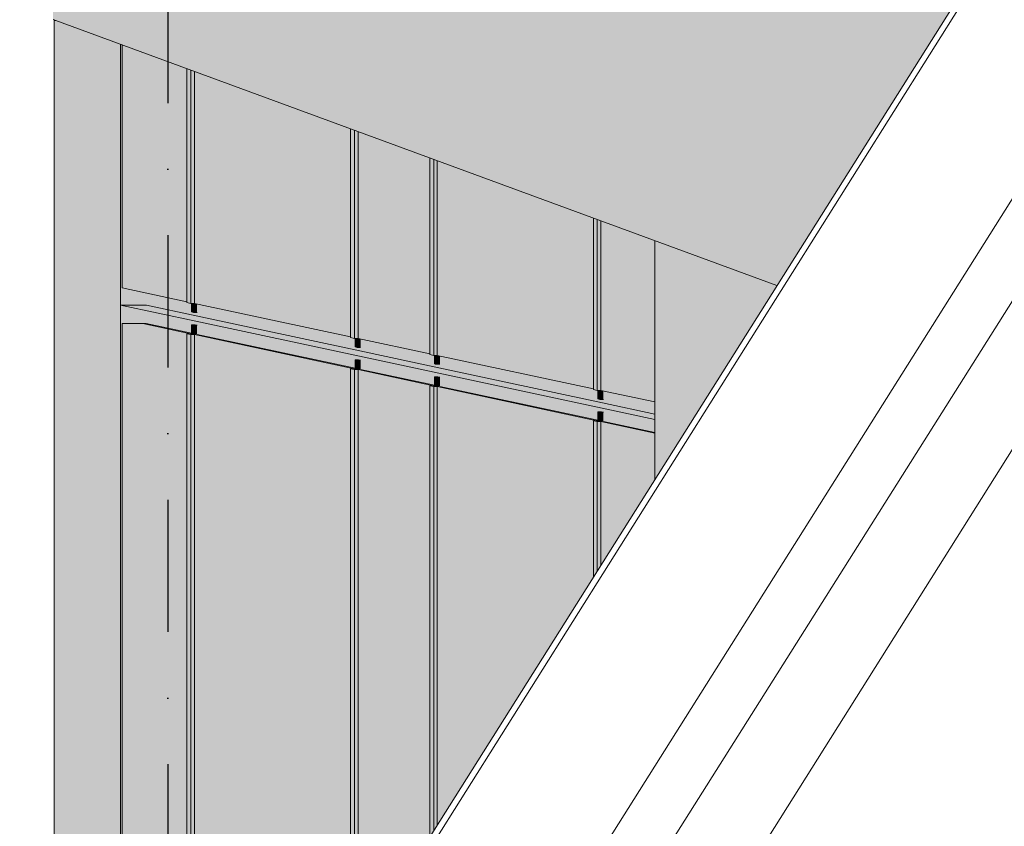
# Model space of a CAD drawing. Header units: millimetres. Extents: x -5786624 to -5751925, y -4800 to 9338.
# Tile 5 of 15: x -5779539 to -5776858, y 3049 to 5245. Entities that reach past the tile are written whole.
import ezdxf
from ezdxf.enums import TextEntityAlignment as Align

# ---------------------------------------------------------------- set-up
doc = ezdxf.new("R2010")
doc.units = ezdxf.units.MM
doc.header["$MEASUREMENT"] = 0
doc.linetypes.add('Kropki i Kreski', pattern=[720, 360, -180, 0, -180])
for name, color, linetype in [('Nowe_260-A Balustrady', 7, 'Continuous'), ('Nowe_280-A Dachy Powłoki', 7, 'Continuous'), ('Nowe_290-A Ściany kurtynowe', 7, 'Continuous'), ('Nowe_410-K Osie', 7, 'Continuous'), ('Nowe_420-K Ściany', 7, 'Continuous')]:
    doc.layers.add(name, color=color, linetype=linetype)
for name, color, linetype, lineweight in [('Nowe_260-A Balustrady_Nr_pióra__11', 7, 'Continuous', 13), ('Nowe_290-A Ściany kurtynowe_Nr_pióra__87', 7, 'Continuous', 13), ('Nowe_410-K Osie_Nr_pióra__1', 7, 'Continuous', 13), ('Nowe_420-K Ściany_Nr_pióra__87', 7, 'Continuous', 13)]:
    doc.layers.add(name, color=color, linetype=linetype, lineweight=lineweight)
for name, color, linetype, lineweight, true_color in [('Nowe_280-A Dachy Powłoki_Nr_pióra__61', 7, 'Continuous', 13, 0x6a6a6a), ('Nowe_290-A Ściany kurtynowe_Nr_pióra__61', 7, 'Continuous', 13, 0x6a6a6a), ('Nowe_410-K Osie_Nr_pióra__25', 7, 'Continuous', 25, 0x40a5ff), ('Nowe_420-K Ściany_Nr_pióra__61', 7, 'Continuous', 13, 0x6a6a6a)]:
    doc.layers.add(name, color=color, linetype=linetype, lineweight=lineweight, true_color=true_color)
doc.styles.add('STYL_AUTOMATYCZNY_1', font='arial.ttf')

# ---------------------------------------------------------------- blocks, each defined once
blk = doc.blocks.new('ElemPrzekroju_2', base_point=(-5361781.8, 0))
at = {"layer": 'Nowe_280-A Dachy Powłoki_Nr_pióra__61', "linetype": 'Continuous', "lineweight": 0, "true_color": 0x1a1a1a}
blk.add_hatch(color=250, dxfattribs=at).paths.add_polyline_path([(-5779448.3, 5245.3), (-5777477.1, 4520.8), (-5776893.6, 5447.3), (-5779448.2, 6386.3)])
at = {"layer": 'Nowe_280-A Dachy Powłoki_Nr_pióra__61', "color": 251, "linetype": 'Continuous', "lineweight": 13, "true_color": 0x6a6a6a}
for p, q in [((-5779445.6, 5244.3), (-5779448.3, 5245.3)), ((-5779440.6, 5242.5), (-5779445.6, 5244.3)), ((-5777477.1, 4520.8), (-5779440.6, 5242.5))]:
    blk.add_line(p, q, dxfattribs=at)
blk = doc.blocks.new('ElemPrzekroju_3', base_point=(-5361781.8, 0))
at = {"layer": 'Nowe_420-K Ściany_Nr_pióra__61', "linetype": 'Continuous', "lineweight": 0, "true_color": 0x1a1a1a}
for points in [[(-5779445.6, 5244.3), (-5779445.6, 5242.5), (-5779440.6, 5242.5)], [(-5779440.6, 5242.5), (-5779445.6, 5242.5), (-5779445.6, 1394.9), (-5779425.6, 1426.7), (-5779425.6, 5237)], [(-5779385.6, 5222.3), (-5779425.6, 5237), (-5779425.6, 1426.7), (-5779385.6, 1490.2)], [(-5779385.6, 1490.2), (-5779274.7, 1666.2), (-5779274.7, 2951.7), (-5779269.9, 2951.7), (-5779269.9, 2971.7), (-5779267, 2971.7), (-5779267, 2981.7), (-5779264.2, 2981.7), (-5779264.2, 4467.5), (-5779264.2, 5177.6), (-5779385.6, 5222.3)]]:
    blk.add_hatch(color=250, dxfattribs=at).paths.add_polyline_path(points)
at = {"layer": 'Nowe_420-K Ściany_Nr_pióra__87', "color": 7, "linetype": 'Continuous', "lineweight": 13}
for p, q in [((-5779445.6, 5244.3), (-5779445.6, 5242.5)), ((-5779445.6, 1394.9), (-5779445.6, 5242.5)), ((-5779445.6, 5242.5), (-5779440.6, 5242.5))]:
    blk.add_line(p, q, dxfattribs=at)
blk = doc.blocks.new('ElemPrzekroju_6', base_point=(-5361781.8, 0))
at = {"layer": 'Nowe_280-A Dachy Powłoki_Nr_pióra__61', "color": 251, "linetype": 'Continuous', "lineweight": 13, "true_color": 0x6a6a6a}
blk.add_line((-5776121.6, 5210.3), (-5777586, 2883.7), dxfattribs=at)
blk = doc.blocks.new('ElemPrzekroju_7', base_point=(-5361781.8, 0))
at = {"layer": 'Nowe_420-K Ściany_Nr_pióra__61', "linetype": 'Continuous', "lineweight": 0, "true_color": 0x1a1a1a}
blk.add_hatch(color=250, dxfattribs=at).paths.add_polyline_path([(-5777809.3, 3993.2), (-5777477.1, 4520.8), (-5777809.3, 4642.9)])
at = {"layer": 'Nowe_420-K Ściany_Nr_pióra__87', "color": 7, "linetype": 'Continuous', "lineweight": 13}
blk.add_line((-5777809.3, 4642.9), (-5777809.3, 3993.2), dxfattribs=at)
blk = doc.blocks.new('ElemPrzekroju_16', base_point=(-5361781.8, 0))
at = {"layer": 'Nowe_260-A Balustrady_Nr_pióra__11', "color": 7, "linetype": 'Continuous', "lineweight": 13}
blk.add_line((-5776249.5, 5688.5), (-5779536.1, 473.5), dxfattribs=at)
blk = doc.blocks.new('ElemPrzekroju_28', base_point=(-5361781.8, 0))
at = {"layer": 'Nowe_260-A Balustrady_Nr_pióra__11', "color": 7, "linetype": 'Continuous', "lineweight": 13}
for p, q in [((-5776310.4, 6373.3), (-5779539.2, 1246.4)), ((-5776290.7, 6373.3), (-5779519.4, 1246.4))]:
    blk.add_line(p, q, dxfattribs=at)
blk = doc.blocks.new('ElemPrzekroju_40', base_point=(-5361781.8, 0))
at = {"layer": 'Nowe_290-A Ściany kurtynowe_Nr_pióra__61', "linetype": 'Continuous', "lineweight": 0, "true_color": 0x1a1a1a}
blk.add_hatch(color=250, dxfattribs=at).paths.add_polyline_path([(-5779264.2, 4467.5), (-5779264.2, 2981.7), (-5779260.3, 2981.7), (-5779260.3, 4417.5), (-5779250.7, 4417.5)])
at = {"layer": 'Nowe_290-A Ściany kurtynowe_Nr_pióra__87', "color": 7, "linetype": 'Continuous', "lineweight": 13}
blk.add_line((-5779264.2, 4467.5), (-5779264.2, 2981.7), dxfattribs=at)
blk = doc.blocks.new('ElemPrzekroju_42', base_point=(-5361781.8, 0))
at = {"layer": 'Nowe_280-A Dachy Powłoki_Nr_pióra__61', "linetype": 'Continuous', "lineweight": 0, "true_color": 0x1a1a1a}
blk.add_hatch(color=250, dxfattribs=at).paths.add_polyline_path([(-5777586.3, 2883.7), (-5777586, 2883.7), (-5776121.6, 5210.3), (-5776493.1, 4620.2), (-5776494.2, 4618.5), (-5777411.3, 3161.8)])
at = {"layer": 'Nowe_280-A Dachy Powłoki_Nr_pióra__61', "color": 251, "linetype": 'Continuous', "lineweight": 13, "true_color": 0x6a6a6a}
blk.add_line((-5779410, 400.7), (-5776121.6, 5611.8), dxfattribs=at)
blk = doc.blocks.new('ElemPrzekroju_44', base_point=(-5361781.8, 0))
at = {"layer": 'Nowe_290-A Ściany kurtynowe_Nr_pióra__61', "linetype": 'Continuous', "lineweight": 0, "true_color": 0x1a1a1a}
for points in [[(-5779061.6, 4414.1), (-5779071.3, 4414.1), (-5779068.6, 4413.5), (-5779058.9, 4413.5)], [(-5779071.3, 4389), (-5779068.6, 4388.5), (-5779068.6, 4413.5), (-5779071.3, 4414.1)], [(-5779065.9, 4387.9), (-5778625.9, 4293.7), (-5778625.9, 4295.8), (-5779056.2, 4387.9)], [(-5778628.6, 4294.3), (-5779063.2, 4387.3), (-5779063.2, 2002.2), (-5778638.2, 2676.9), (-5778638.2, 4294.3)], [(-5778623.2, 4318.2), (-5778620.5, 4317.6), (-5778610.9, 4317.6), (-5778613.6, 4318.2)], [(-5778620.5, 4317.6), (-5778623.2, 4318.2), (-5778623.2, 4293.1), (-5778620.5, 4292.6)], [(-5778620.5, 4292.6), (-5778610.9, 4292.6), (-5778610.9, 4317.6), (-5778620.5, 4317.6)]]:
    blk.add_hatch(color=250, dxfattribs=at).paths.add_polyline_path(points)
at = {"layer": 'Nowe_290-A Ściany kurtynowe_Nr_pióra__87', "color": 7, "linetype": 'Continuous', "lineweight": 13}
for p, q in [((-5779071.3, 4414.1), (-5779071.3, 4389)), ((-5779068.6, 4413.5), (-5779071.3, 4414.1)), ((-5779061.6, 4414.1), (-5779071.3, 4414.1)), ((-5778628.6, 4294.3), (-5779063.2, 4387.3)), ((-5778620.5, 4317.6), (-5778623.2, 4318.2)), ((-5778620.5, 4292.6), (-5778620.5, 4317.6)), ((-5778610.9, 4317.6), (-5778620.5, 4317.6))]:
    blk.add_line(p, q, dxfattribs=at)
blk = doc.blocks.new('ElemPrzekroju_45', base_point=(-5361781.8, 0))
at = {"layer": 'Nowe_290-A Ściany kurtynowe_Nr_pióra__61', "linetype": 'Continuous', "lineweight": 0, "true_color": 0x1a1a1a}
for points in [[(-5778410, 4272.5), (-5778407.3, 4272), (-5778397.7, 4272), (-5778400.4, 4272.5)], [(-5778407.3, 4272), (-5778410, 4272.5), (-5778410, 4247.5), (-5778407.3, 4246.9)], [(-5778395, 4246.3), (-5778404.6, 4246.3), (-5777964.6, 4152.2), (-5777964.6, 4154.2)], [(-5778401.9, 3052.2), (-5777977, 3727), (-5777977, 4152.7), (-5777967.3, 4152.7), (-5778401.9, 4245.8)], [(-5777961.9, 4176.6), (-5777959.2, 4176.1), (-5777949.6, 4176.1), (-5777952.3, 4176.6)], [(-5777961.9, 4151.6), (-5777959.2, 4151), (-5777959.2, 4176.1), (-5777961.9, 4176.6)], [(-5777959.2, 4176.1), (-5777959.2, 4151), (-5777949.6, 4151), (-5777949.6, 4176.1)]]:
    blk.add_hatch(color=250, dxfattribs=at).paths.add_polyline_path(points)
at = {"layer": 'Nowe_290-A Ściany kurtynowe_Nr_pióra__87', "color": 7, "linetype": 'Continuous', "lineweight": 13}
for p, q in [((-5778410, 4272.5), (-5778410, 4247.5)), ((-5778407.3, 4272), (-5778410, 4272.5)), ((-5778400.4, 4272.5), (-5778410, 4272.5)), ((-5777967.3, 4152.7), (-5778401.9, 4245.8)), ((-5777959.2, 4176.1), (-5777961.9, 4176.6)), ((-5777959.2, 4151), (-5777959.2, 4176.1)), ((-5777949.6, 4176.1), (-5777959.2, 4176.1))]:
    blk.add_line(p, q, dxfattribs=at)
blk = doc.blocks.new('ElemPrzekroju_48', base_point=(-5361781.8, 0))
at = {"layer": 'Nowe_290-A Ściany kurtynowe_Nr_pióra__61', "linetype": 'Continuous', "lineweight": 0, "true_color": 0x1a1a1a}
for points in [[(-5777955, 4177.2), (-5777964.6, 4177.2), (-5777961.9, 4176.6), (-5777952.3, 4176.6)], [(-5777964.6, 4152.2), (-5777961.9, 4151.6), (-5777961.9, 4176.6), (-5777964.6, 4177.2)], [(-5777959.2, 4151), (-5777809.3, 4118.9), (-5777809.3, 4121), (-5777949.6, 4151)], [(-5777809.3, 4118.9), (-5777956.5, 4150.4), (-5777956.5, 3759.4), (-5777809.3, 3993.2)]]:
    blk.add_hatch(color=250, dxfattribs=at).paths.add_polyline_path(points)
at = {"layer": 'Nowe_290-A Ściany kurtynowe_Nr_pióra__87', "color": 7, "linetype": 'Continuous', "lineweight": 13}
for p, q in [((-5777964.6, 4177.2), (-5777964.6, 4152.2)), ((-5777961.9, 4176.6), (-5777964.6, 4177.2)), ((-5777955, 4177.2), (-5777964.6, 4177.2)), ((-5777809.3, 4118.9), (-5777956.5, 4150.4))]:
    blk.add_line(p, q, dxfattribs=at)
blk = doc.blocks.new('ElemPrzekroju_49', base_point=(-5361781.8, 0))
at = {"layer": 'Nowe_290-A Ściany kurtynowe_Nr_pióra__61', "linetype": 'Continuous', "lineweight": 0, "true_color": 0x1a1a1a}
for points in [[(-5779260.3, 4417.5), (-5779260.3, 2981.7), (-5779083.6, 2981.7), (-5779083.6, 4389.6), (-5779074, 4389.6), (-5779204.2, 4417.5)], [(-5779194.5, 4417.5), (-5779204.2, 4417.5), (-5779071.3, 4389), (-5779071.3, 4391.1)], [(-5779058.9, 4413.5), (-5779068.6, 4413.5), (-5779065.9, 4412.9), (-5779056.2, 4412.9)], [(-5779068.6, 4413.5), (-5779068.6, 4388.5), (-5779065.9, 4387.9), (-5779065.9, 4412.9)], [(-5779065.9, 4412.9), (-5779065.9, 4387.9), (-5779056.2, 4387.9), (-5779056.2, 4412.9)]]:
    blk.add_hatch(color=250, dxfattribs=at).paths.add_polyline_path(points)
at = {"layer": 'Nowe_290-A Ściany kurtynowe_Nr_pióra__87', "color": 7, "linetype": 'Continuous', "lineweight": 13}
for p, q in [((-5779204.2, 4417.5), (-5779260.3, 4417.5)), ((-5779260.3, 4417.5), (-5779260.3, 2981.7)), ((-5779074, 4389.6), (-5779204.2, 4417.5)), ((-5779194.5, 4417.5), (-5779204.2, 4417.5)), ((-5779065.9, 4412.9), (-5779068.6, 4413.5)), ((-5779065.9, 4387.9), (-5779065.9, 4412.9)), ((-5779056.2, 4412.9), (-5779065.9, 4412.9)), ((-5779260.3, 2981.7), (-5779260.3, 2971.7))]:
    blk.add_line(p, q, dxfattribs=at)
blk = doc.blocks.new('ElemPrzekroju_50', base_point=(-5361781.8, 0))
at = {"layer": 'Nowe_290-A Ściany kurtynowe_Nr_pióra__61', "linetype": 'Continuous', "lineweight": 0, "true_color": 0x1a1a1a}
for points in [[(-5778625.9, 4318.8), (-5778623.2, 4318.2), (-5778613.6, 4318.2), (-5778616.3, 4318.8)], [(-5778625.9, 4293.7), (-5778623.2, 4293.1), (-5778623.2, 4318.2), (-5778625.9, 4318.8)], [(-5778610.9, 4292.6), (-5778620.5, 4292.6), (-5778410, 4247.5), (-5778410, 4249.6)], [(-5778617.8, 4292), (-5778617.8, 2981.7), (-5778446.3, 2981.7), (-5778422.3, 3019.8), (-5778422.3, 4248.1), (-5778412.7, 4248.1)], [(-5778407.3, 4272), (-5778404.6, 4271.4), (-5778395, 4271.4), (-5778397.7, 4272)], [(-5778407.3, 4272), (-5778407.3, 4246.9), (-5778404.6, 4246.3), (-5778404.6, 4271.4)], [(-5778404.6, 4271.4), (-5778404.6, 4246.3), (-5778395, 4246.3), (-5778395, 4271.4)]]:
    blk.add_hatch(color=250, dxfattribs=at).paths.add_polyline_path(points)
at = {"layer": 'Nowe_290-A Ściany kurtynowe_Nr_pióra__87', "color": 7, "linetype": 'Continuous', "lineweight": 13}
for p, q in [((-5778625.9, 4318.8), (-5778625.9, 4293.7)), ((-5778623.2, 4318.2), (-5778625.9, 4318.8)), ((-5778616.3, 4318.8), (-5778625.9, 4318.8)), ((-5778412.7, 4248.1), (-5778617.8, 4292)), ((-5778404.6, 4271.4), (-5778407.3, 4272)), ((-5778404.6, 4246.3), (-5778404.6, 4271.4)), ((-5778395, 4271.4), (-5778404.6, 4271.4))]:
    blk.add_line(p, q, dxfattribs=at)
blk = doc.blocks.new('ElemPrzekroju_51', base_point=(-5361781.8, 0))
at = {"layer": 'Nowe_290-A Ściany kurtynowe_Nr_pióra__61', "linetype": 'Continuous', "lineweight": 0, "true_color": 0x1a1a1a}
for points in [[(-5778401.9, 4860.7), (-5778401.9, 4330.9), (-5777977, 4240), (-5777977, 4704.5)], [(-5778410, 4330.9), (-5778410, 4307.6), (-5778407.3, 4307.1), (-5778407.3, 4330.9)], [(-5777961.9, 4211.7), (-5777959.2, 4211.1), (-5777959.2, 4235.6), (-5777961.9, 4235.6)], [(-5777959.2, 4211.1), (-5777949.6, 4211.1), (-5777949.6, 4234.1), (-5777956.5, 4235.6), (-5777959.2, 4235.6)]]:
    blk.add_hatch(color=250, dxfattribs=at).paths.add_polyline_path(points)
at = {"layer": 'Nowe_290-A Ściany kurtynowe_Nr_pióra__87', "color": 7, "linetype": 'Continuous', "lineweight": 13}
for p, q in [((-5778410, 4330.9), (-5778410, 4307.6)), ((-5778401.9, 4330.9), (-5777977, 4240)), ((-5778410, 4307.6), (-5778407.3, 4307.1)), ((-5777961.9, 4211.7), (-5777959.2, 4211.1)), ((-5777959.2, 4211.1), (-5777959.2, 4235.6)), ((-5777949.6, 4211.1), (-5777959.2, 4211.1))]:
    blk.add_line(p, q, dxfattribs=at)
blk = doc.blocks.new('ElemPrzekroju_52', base_point=(-5361781.8, 0))
at = {"layer": 'Nowe_290-A Ściany kurtynowe_Nr_pióra__61', "linetype": 'Continuous', "lineweight": 0, "true_color": 0x1a1a1a}
blk.add_hatch(color=250, dxfattribs=at).paths.add_polyline_path([(-5779264.2, 4467.5), (-5779250.7, 4417.5), (-5779194.5, 4417.5), (-5779194.1, 4467.5)])
at = {"layer": 'Nowe_290-A Ściany kurtynowe_Nr_pióra__87', "color": 7, "linetype": 'Continuous', "lineweight": 13}
blk.add_line((-5779264.2, 4467.5), (-5779194.1, 4467.5), dxfattribs=at)
blk = doc.blocks.new('ElemPrzekroju_53', base_point=(-5361781.8, 0))
at = {"layer": 'Nowe_290-A Ściany kurtynowe_Nr_pióra__61', "linetype": 'Continuous', "lineweight": 0, "true_color": 0x1a1a1a}
blk.add_hatch(color=250, dxfattribs=at).paths.add_polyline_path([(-5779194.5, 4417.5), (-5779071.3, 4391.1), (-5779071.3, 4414.1), (-5779061.6, 4414.1), (-5779058.9, 4413.5), (-5779058.5, 4438.5), (-5779194.1, 4467.5)])
at = {"layer": 'Nowe_290-A Ściany kurtynowe_Nr_pióra__87', "color": 7, "linetype": 'Continuous', "lineweight": 13}
for p, q in [((-5779058.5, 4438.5), (-5779194.1, 4467.5)), ((-5779071.3, 4391.1), (-5779194.5, 4417.5))]:
    blk.add_line(p, q, dxfattribs=at)
blk = doc.blocks.new('ElemPrzekroju_54', base_point=(-5361781.8, 0))
at = {"layer": 'Nowe_290-A Ściany kurtynowe_Nr_pióra__61', "linetype": 'Continuous', "lineweight": 0, "true_color": 0x1a1a1a}
blk.add_hatch(color=250, dxfattribs=at).paths.add_polyline_path([(-5779058.9, 4413.5), (-5779056.2, 4412.9), (-5779056.2, 4387.9), (-5778625.9, 4295.8), (-5778625.9, 4318.8), (-5778616.3, 4318.8), (-5778613.6, 4318.2), (-5778613.4, 4328.2), (-5778614, 4328.3), (-5778613.7, 4343.3), (-5779058.5, 4438.5)])
at = {"layer": 'Nowe_290-A Ściany kurtynowe_Nr_pióra__87', "color": 7, "linetype": 'Continuous', "lineweight": 13}
for p, q in [((-5778613.2, 4343.1), (-5779058.5, 4438.5)), ((-5778625.9, 4295.8), (-5779056.2, 4387.9))]:
    blk.add_line(p, q, dxfattribs=at)
blk = doc.blocks.new('ElemPrzekroju_55', base_point=(-5361781.8, 0))
at = {"layer": 'Nowe_290-A Ściany kurtynowe_Nr_pióra__61', "linetype": 'Continuous', "lineweight": 0, "true_color": 0x1a1a1a}
blk.add_hatch(color=250, dxfattribs=at).paths.add_polyline_path([(-5778613.4, 4328.2), (-5778613.6, 4318.2), (-5778610.9, 4317.6), (-5778610.9, 4292.6), (-5778410, 4249.6), (-5778410, 4272.5), (-5778400.4, 4272.5), (-5778397.7, 4272), (-5778397.5, 4282), (-5778398, 4282.1), (-5778397.8, 4297), (-5778594.3, 4339.1), (-5778594.3, 4324.1)])
at = {"layer": 'Nowe_290-A Ściany kurtynowe_Nr_pióra__87', "color": 7, "linetype": 'Continuous', "lineweight": 13}
for p, q in [((-5778397.3, 4296.9), (-5778613.2, 4343.1)), ((-5778410, 4249.6), (-5778610.9, 4292.6))]:
    blk.add_line(p, q, dxfattribs=at)
blk = doc.blocks.new('ElemPrzekroju_56', base_point=(-5361781.8, 0))
at = {"layer": 'Nowe_290-A Ściany kurtynowe_Nr_pióra__61', "linetype": 'Continuous', "lineweight": 0, "true_color": 0x1a1a1a}
blk.add_hatch(color=250, dxfattribs=at).paths.add_polyline_path([(-5778397.3, 4296.9), (-5778397.7, 4272), (-5778395, 4271.4), (-5778395, 4246.3), (-5777964.6, 4154.2), (-5777964.6, 4177.2), (-5777955, 4177.2), (-5777952.3, 4176.6), (-5777951.9, 4201.6)])
at = {"layer": 'Nowe_290-A Ściany kurtynowe_Nr_pióra__87', "color": 7, "linetype": 'Continuous', "lineweight": 13}
for p, q in [((-5777951.9, 4201.6), (-5778397.3, 4296.9)), ((-5777964.6, 4154.2), (-5778395, 4246.3))]:
    blk.add_line(p, q, dxfattribs=at)
blk = doc.blocks.new('ElemPrzekroju_57', base_point=(-5361781.8, 0))
at = {"layer": 'Nowe_290-A Ściany kurtynowe_Nr_pióra__61', "linetype": 'Continuous', "lineweight": 0, "true_color": 0x1a1a1a}
blk.add_hatch(color=250, dxfattribs=at).paths.add_polyline_path([(-5777951.9, 4201.6), (-5777952.3, 4176.6), (-5777949.6, 4176.1), (-5777949.6, 4151), (-5777809.3, 4121), (-5777809.3, 4171.1)])
at = {"layer": 'Nowe_290-A Ściany kurtynowe_Nr_pióra__87', "color": 7, "linetype": 'Continuous', "lineweight": 13}
for p, q in [((-5777809.3, 4171.1), (-5777951.9, 4201.6)), ((-5777809.3, 4121), (-5777949.6, 4151))]:
    blk.add_line(p, q, dxfattribs=at)
blk = doc.blocks.new('ElemPrzekroju_58', base_point=(-5361781.8, 0))
at = {"layer": 'Nowe_290-A Ściany kurtynowe_Nr_pióra__61', "linetype": 'Continuous', "lineweight": 0, "true_color": 0x1a1a1a}
for points in [[(-5779260.3, 5176.2), (-5779260.3, 4514.7), (-5779083.6, 4476.9), (-5779083.6, 5111.2)], [(-5779068.6, 4472.5), (-5779068.6, 4448.6), (-5779065.9, 4448), (-5779065.9, 4472.5)], [(-5779065.9, 4448), (-5779056.2, 4448), (-5779056.2, 4471), (-5779063.2, 4472.5), (-5779065.9, 4472.5)]]:
    blk.add_hatch(color=250, dxfattribs=at).paths.add_polyline_path(points)
at = {"layer": 'Nowe_290-A Ściany kurtynowe_Nr_pióra__87', "color": 7, "linetype": 'Continuous', "lineweight": 13}
for p, q in [((-5779260.3, 5176.2), (-5779260.3, 5126.9)), ((-5779260.3, 5126.9), (-5779260.3, 4514.7)), ((-5779260.3, 4514.7), (-5779083.6, 4476.9)), ((-5779065.9, 4448), (-5779065.9, 4472.5)), ((-5779068.6, 4448.6), (-5779065.9, 4448)), ((-5779056.2, 4448), (-5779065.9, 4448))]:
    blk.add_line(p, q, dxfattribs=at)
blk = doc.blocks.new('ElemPrzekroju_59', base_point=(-5361781.8, 0))
at = {"layer": 'Nowe_290-A Ściany kurtynowe_Nr_pióra__61', "linetype": 'Continuous', "lineweight": 0, "true_color": 0x1a1a1a}
for points in [[(-5777809.3, 4642.9), (-5777956.5, 4697), (-5777956.5, 4235.6), (-5777809.3, 4204.1)], [(-5777961.9, 4235.6), (-5777964.6, 4235.6), (-5777964.6, 4212.3), (-5777961.9, 4211.7)]]:
    blk.add_hatch(color=250, dxfattribs=at).paths.add_polyline_path(points)
at = {"layer": 'Nowe_290-A Ściany kurtynowe_Nr_pióra__87', "color": 7, "linetype": 'Continuous', "lineweight": 13}
for p, q in [((-5777964.6, 4235.6), (-5777964.6, 4212.3)), ((-5777964.6, 4212.3), (-5777961.9, 4211.7)), ((-5777956.5, 4235.6), (-5777809.3, 4204.1))]:
    blk.add_line(p, q, dxfattribs=at)
blk = doc.blocks.new('ElemPrzekroju_60', base_point=(-5361781.8, 0))
at = {"layer": 'Nowe_290-A Ściany kurtynowe_Nr_pióra__61', "linetype": 'Continuous', "lineweight": 0, "true_color": 0x1a1a1a}
for points in [[(-5779063.2, 5103.7), (-5779063.2, 4472.5), (-5778638.2, 4381.5), (-5778638.2, 4947.6)], [(-5779071.3, 4472.5), (-5779071.3, 4449.2), (-5779068.6, 4448.6), (-5779068.6, 4472.5)], [(-5778620.5, 4377.2), (-5778623.2, 4377.2), (-5778623.2, 4353.3), (-5778620.5, 4352.7)], [(-5778620.5, 4352.7), (-5778610.9, 4352.7), (-5778610.9, 4375.7), (-5778617.8, 4377.2), (-5778620.5, 4377.2)]]:
    blk.add_hatch(color=250, dxfattribs=at).paths.add_polyline_path(points)
at = {"layer": 'Nowe_290-A Ściany kurtynowe_Nr_pióra__87', "color": 7, "linetype": 'Continuous', "lineweight": 13}
for p, q in [((-5779071.3, 4472.5), (-5779071.3, 4449.2)), ((-5779063.2, 4472.5), (-5778638.2, 4381.5)), ((-5779071.3, 4449.2), (-5779068.6, 4448.6)), ((-5778620.5, 4352.7), (-5778620.5, 4377.2)), ((-5778623.2, 4353.3), (-5778620.5, 4352.7)), ((-5778610.9, 4352.7), (-5778620.5, 4352.7))]:
    blk.add_line(p, q, dxfattribs=at)
blk = doc.blocks.new('ElemPrzekroju_61', base_point=(-5361781.8, 0))
at = {"layer": 'Nowe_290-A Ściany kurtynowe_Nr_pióra__61', "linetype": 'Continuous', "lineweight": 0, "true_color": 0x1a1a1a}
blk.add_hatch(color=250, dxfattribs=at).paths.add_polyline_path([(-5779264.2, 5177.6), (-5779264.2, 5126.9), (-5779260.3, 5126.9), (-5779260.3, 5176.2)])
at = {"layer": 'Nowe_290-A Ściany kurtynowe_Nr_pióra__87', "color": 7, "linetype": 'Continuous', "lineweight": 13}
blk.add_line((-5779264.2, 5177.6), (-5779264.2, 5126.9), dxfattribs=at)
blk = doc.blocks.new('ElemPrzekroju_62', base_point=(-5361781.8, 0))
at = {"layer": 'Nowe_290-A Ściany kurtynowe_Nr_pióra__61', "linetype": 'Continuous', "lineweight": 0, "true_color": 0x1a1a1a}
blk.add_hatch(color=250, dxfattribs=at).paths.add_polyline_path([(-5777952.5, 4201.7), (-5777809.3, 4171.1), (-5777809.3, 4204.1), (-5777949.6, 4234.1), (-5777949.6, 4211.1), (-5777952.3, 4211.1)])
at = {"layer": 'Nowe_290-A Ściany kurtynowe_Nr_pióra__87', "color": 7, "linetype": 'Continuous', "lineweight": 13}
blk.add_line((-5777952.7, 4186.8), (-5777809.3, 4156.1), dxfattribs=at)
blk = doc.blocks.new('ElemPrzekroju_63', base_point=(-5361781.8, 0))
at = {"layer": 'Nowe_290-A Ściany kurtynowe_Nr_pióra__61', "linetype": 'Continuous', "lineweight": 0, "true_color": 0x1a1a1a}
blk.add_hatch(color=250, dxfattribs=at).paths.add_polyline_path([(-5778397.7, 4306.5), (-5778398, 4282.1), (-5778397.5, 4282), (-5778397.3, 4296.9), (-5777952.5, 4201.7), (-5777952.3, 4211.1), (-5777959.2, 4211.1), (-5777964.6, 4212.3), (-5777964.6, 4235.6), (-5777966.2, 4235.6), (-5777977, 4237.9), (-5777977, 4240), (-5778395, 4329.5), (-5778395, 4306.5)])
at = {"layer": 'Nowe_290-A Ściany kurtynowe_Nr_pióra__87', "color": 7, "linetype": 'Continuous', "lineweight": 13}
blk.add_line((-5778398, 4282.1), (-5777952.7, 4186.8), dxfattribs=at)
blk = doc.blocks.new('ElemPrzekroju_64', base_point=(-5361781.8, 0))
at = {"layer": 'Nowe_290-A Ściany kurtynowe_Nr_pióra__61', "linetype": 'Continuous', "lineweight": 0, "true_color": 0x1a1a1a}
blk.add_hatch(color=250, dxfattribs=at).paths.add_polyline_path([(-5778614, 4328.3), (-5778594.3, 4324.1), (-5778594.3, 4339.1), (-5778397.8, 4297), (-5778397.7, 4306.5), (-5778404.6, 4306.5), (-5778410, 4307.6), (-5778410, 4330.9), (-5778411.5, 4330.9), (-5778422.3, 4333.2), (-5778422.3, 4335.3), (-5778610.9, 4375.7), (-5778610.9, 4352.7), (-5778613.6, 4352.7)])
at = {"layer": 'Nowe_290-A Ściany kurtynowe_Nr_pióra__87', "color": 7, "linetype": 'Continuous', "lineweight": 13}
blk.add_line((-5778614, 4328.3), (-5778398, 4282.1), dxfattribs=at)
blk = doc.blocks.new('ElemPrzekroju_65', base_point=(-5361781.8, 0))
at = {"layer": 'Nowe_290-A Ściany kurtynowe_Nr_pióra__61', "linetype": 'Continuous', "lineweight": 0, "true_color": 0x1a1a1a}
blk.add_hatch(color=250, dxfattribs=at).paths.add_polyline_path([(-5779058.9, 4448), (-5779059.1, 4438.6), (-5778613.7, 4343.3), (-5778613.6, 4352.7), (-5778620.5, 4352.7), (-5778625.9, 4353.8), (-5778625.9, 4377.2), (-5778627.4, 4377.2), (-5778638.2, 4379.5), (-5778638.2, 4381.5), (-5779056.2, 4471), (-5779056.2, 4448)])
at = {"layer": 'Nowe_290-A Ściany kurtynowe_Nr_pióra__87', "color": 7, "linetype": 'Continuous', "lineweight": 13}
blk.add_line((-5779059.3, 4423.6), (-5778614, 4328.3), dxfattribs=at)
blk = doc.blocks.new('ElemPrzekroju_66', base_point=(-5361781.8, 0))
at = {"layer": 'Nowe_290-A Ściany kurtynowe_Nr_pióra__61', "linetype": 'Continuous', "lineweight": 0, "true_color": 0x1a1a1a}
blk.add_hatch(color=250, dxfattribs=at).paths.add_polyline_path([(-5779264.2, 4467.5), (-5779194.1, 4467.5), (-5779059.1, 4438.6), (-5779058.9, 4448), (-5779065.9, 4448), (-5779071.3, 4449.2), (-5779071.3, 4472.5), (-5779072.8, 4472.5), (-5779083.6, 4474.8), (-5779083.6, 4476.9), (-5779251.2, 4512.7)])
at = {"layer": 'Nowe_290-A Ściany kurtynowe_Nr_pióra__87', "color": 7, "linetype": 'Continuous', "lineweight": 13}
blk.add_line((-5779264.2, 4467.5), (-5779059.3, 4423.6), dxfattribs=at)
blk = doc.blocks.new('ElemPrzekroju_67', base_point=(-5361781.8, 0))
at = {"layer": 'Nowe_290-A Ściany kurtynowe_Nr_pióra__61', "linetype": 'Continuous', "lineweight": 0, "true_color": 0x1a1a1a}
blk.add_hatch(color=250, dxfattribs=at).paths.add_polyline_path([(-5779264.2, 5126.9), (-5779264.2, 4467.5), (-5779251.2, 4512.7), (-5779260.3, 4514.7), (-5779260.3, 5126.9)])
at = {"layer": 'Nowe_290-A Ściany kurtynowe_Nr_pióra__87', "color": 7, "linetype": 'Continuous', "lineweight": 13}
blk.add_line((-5779264.2, 5126.9), (-5779264.2, 4467.5), dxfattribs=at)
blk = doc.blocks.new('ElemPrzekroju_68', base_point=(-5361781.8, 0))
at = {"layer": 'Nowe_290-A Ściany kurtynowe_Nr_pióra__61', "linetype": 'Continuous', "lineweight": 0, "true_color": 0x1a1a1a}
for points in [[(-5778617.8, 4940), (-5778617.8, 4377.2), (-5778422.3, 4335.3), (-5778422.3, 4868.2)], [(-5778623.2, 4377.2), (-5778625.9, 4377.2), (-5778625.9, 4353.8), (-5778623.2, 4353.3)], [(-5778407.3, 4330.9), (-5778407.3, 4307.1), (-5778404.6, 4306.5), (-5778404.6, 4330.9)], [(-5778404.6, 4306.5), (-5778395, 4306.5), (-5778395, 4329.5), (-5778401.9, 4330.9), (-5778404.6, 4330.9)]]:
    blk.add_hatch(color=250, dxfattribs=at).paths.add_polyline_path(points)
at = {"layer": 'Nowe_290-A Ściany kurtynowe_Nr_pióra__87', "color": 7, "linetype": 'Continuous', "lineweight": 13}
for p, q in [((-5778625.9, 4377.2), (-5778625.9, 4353.8)), ((-5778617.8, 4377.2), (-5778422.3, 4335.3)), ((-5778625.9, 4353.8), (-5778623.2, 4353.3)), ((-5778404.6, 4306.5), (-5778404.6, 4330.9)), ((-5778407.3, 4307.1), (-5778404.6, 4306.5)), ((-5778395, 4306.5), (-5778404.6, 4306.5))]:
    blk.add_line(p, q, dxfattribs=at)
blk = doc.blocks.new('ElemPrzekroju_99', base_point=(-5361781.8, 0))
at = {"layer": 'Nowe_290-A Ściany kurtynowe_Nr_pióra__61', "linetype": 'Continuous', "lineweight": 0, "true_color": 0x1a1a1a}
for points in [[(-5779083.6, 4389.6), (-5779072.8, 4387.3), (-5779063.2, 4387.3), (-5779074, 4389.6)], [(-5779083.6, 4389.6), (-5779083.6, 2961.7), (-5779072.8, 2961.7), (-5779072.8, 4387.3)], [(-5779063.2, 2961.7), (-5779063.2, 4387.3), (-5779072.8, 4387.3), (-5779072.8, 2961.7)]]:
    blk.add_hatch(color=250, dxfattribs=at).paths.add_polyline_path(points)
at = {"layer": 'Nowe_290-A Ściany kurtynowe_Nr_pióra__87', "color": 7, "linetype": 'Continuous', "lineweight": 13}
for p, q in [((-5779083.6, 4389.6), (-5779074, 4389.6)), ((-5779072.8, 4387.3), (-5779083.6, 4389.6)), ((-5779083.6, 2971.7), (-5779083.6, 4389.6)), ((-5779074, 4389.6), (-5779068.6, 4388.5)), ((-5779063.2, 4387.3), (-5779072.8, 4387.3)), ((-5779072.8, 2961.7), (-5779072.8, 4387.3)), ((-5779063.2, 4387.3), (-5779068.6, 4388.5)), ((-5779063.2, 4387.3), (-5779063.2, 2961.7)), ((-5779083.6, 2961.7), (-5779083.6, 2971.7))]:
    blk.add_line(p, q, dxfattribs=at)
blk = doc.blocks.new('ElemPrzekroju_100', base_point=(-5361781.8, 0))
at = {"layer": 'Nowe_290-A Ściany kurtynowe_Nr_pióra__61', "linetype": 'Continuous', "lineweight": 0, "true_color": 0x1a1a1a}
for points in [[(-5778617.8, 4292), (-5778623.2, 4293.1), (-5778628.6, 4294.3), (-5778638.2, 4294.3), (-5778627.4, 4292)], [(-5778627.4, 4292), (-5778638.2, 4294.3), (-5778638.2, 2961.7), (-5778627.4, 2961.7)], [(-5778617.8, 4292), (-5778627.4, 4292), (-5778627.4, 2971.7), (-5778617.8, 2971.7)]]:
    blk.add_hatch(color=250, dxfattribs=at).paths.add_polyline_path(points)
at = {"layer": 'Nowe_290-A Ściany kurtynowe_Nr_pióra__87', "color": 7, "linetype": 'Continuous', "lineweight": 13}
for p, q in [((-5778638.2, 4294.3), (-5778628.6, 4294.3)), ((-5778627.4, 4292), (-5778638.2, 4294.3)), ((-5778638.2, 2961.7), (-5778638.2, 4294.3)), ((-5778628.6, 4294.3), (-5778623.2, 4293.1)), ((-5778617.8, 4292), (-5778627.4, 4292)), ((-5778627.4, 2971.7), (-5778627.4, 4292)), ((-5778617.8, 4292), (-5778623.2, 4293.1)), ((-5778617.8, 4292), (-5778617.8, 2971.7))]:
    blk.add_line(p, q, dxfattribs=at)
blk = doc.blocks.new('ElemPrzekroju_101', base_point=(-5361781.8, 0))
at = {"layer": 'Nowe_290-A Ściany kurtynowe_Nr_pióra__61', "linetype": 'Continuous', "lineweight": 0, "true_color": 0x1a1a1a}
for points in [[(-5778401.9, 4245.8), (-5778407.3, 4246.9), (-5778412.7, 4248.1), (-5778422.3, 4248.1), (-5778411.5, 4245.8)], [(-5778422.3, 4248.1), (-5778422.3, 3019.8), (-5778411.5, 3037), (-5778411.5, 4245.8)], [(-5778411.5, 4245.8), (-5778411.5, 3037), (-5778401.9, 3052.2), (-5778401.9, 4245.8)]]:
    blk.add_hatch(color=250, dxfattribs=at).paths.add_polyline_path(points)
at = {"layer": 'Nowe_290-A Ściany kurtynowe_Nr_pióra__87', "color": 7, "linetype": 'Continuous', "lineweight": 13}
for p, q in [((-5778422.3, 4248.1), (-5778412.7, 4248.1)), ((-5778411.5, 4245.8), (-5778422.3, 4248.1)), ((-5778422.3, 3019.8), (-5778422.3, 4248.1)), ((-5778412.7, 4248.1), (-5778407.3, 4246.9)), ((-5778401.9, 4245.8), (-5778411.5, 4245.8)), ((-5778411.5, 3037), (-5778411.5, 4245.8)), ((-5778401.9, 4245.8), (-5778407.3, 4246.9)), ((-5778401.9, 4245.8), (-5778401.9, 3052.2))]:
    blk.add_line(p, q, dxfattribs=at)
blk = doc.blocks.new('ElemPrzekroju_102', base_point=(-5361781.8, 0))
at = {"layer": 'Nowe_290-A Ściany kurtynowe_Nr_pióra__61', "linetype": 'Continuous', "lineweight": 0, "true_color": 0x1a1a1a}
for points in [[(-5777977, 4152.7), (-5777966.2, 4150.4), (-5777956.5, 4150.4), (-5777967.3, 4152.7)], [(-5777977, 3727), (-5777966.2, 3744.1), (-5777966.2, 4150.4), (-5777977, 4152.7)], [(-5777966.2, 4150.4), (-5777966.2, 3744.1), (-5777956.5, 3759.4), (-5777956.5, 4150.4)]]:
    blk.add_hatch(color=250, dxfattribs=at).paths.add_polyline_path(points)
at = {"layer": 'Nowe_290-A Ściany kurtynowe_Nr_pióra__87', "color": 7, "linetype": 'Continuous', "lineweight": 13}
for p, q in [((-5777977, 4152.7), (-5777967.3, 4152.7)), ((-5777966.2, 4150.4), (-5777977, 4152.7)), ((-5777977, 3727), (-5777977, 4152.7)), ((-5777967.3, 4152.7), (-5777964.6, 4152.2)), ((-5777956.5, 4150.4), (-5777966.2, 4150.4)), ((-5777966.2, 3744.1), (-5777966.2, 4150.4)), ((-5777964.6, 4152.2), (-5777961.9, 4151.6)), ((-5777956.5, 4150.4), (-5777961.9, 4151.6)), ((-5777956.5, 4150.4), (-5777956.5, 3759.4))]:
    blk.add_line(p, q, dxfattribs=at)
blk = doc.blocks.new('ElemPrzekroju_103', base_point=(-5361781.8, 0))
at = {"layer": 'Nowe_290-A Ściany kurtynowe_Nr_pióra__61', "linetype": 'Continuous', "lineweight": 0, "true_color": 0x1a1a1a}
for points in [[(-5779083.6, 4474.8), (-5779072.8, 4472.5), (-5779072.8, 5107.3), (-5779083.6, 5111.2)], [(-5779072.8, 4472.5), (-5779063.2, 4472.5), (-5779063.2, 5103.7), (-5779072.8, 5107.3)]]:
    blk.add_hatch(color=250, dxfattribs=at).paths.add_polyline_path(points)
at = {"layer": 'Nowe_290-A Ściany kurtynowe_Nr_pióra__87', "color": 7, "linetype": 'Continuous', "lineweight": 13}
for p, q in [((-5779083.6, 4474.8), (-5779083.6, 5111.2)), ((-5779072.8, 4472.5), (-5779072.8, 5107.3)), ((-5779063.2, 5103.7), (-5779063.2, 4472.5)), ((-5779083.6, 4474.8), (-5779072.8, 4472.5)), ((-5779072.8, 4472.5), (-5779063.2, 4472.5))]:
    blk.add_line(p, q, dxfattribs=at)
blk = doc.blocks.new('ElemPrzekroju_104', base_point=(-5361781.8, 0))
at = {"layer": 'Nowe_290-A Ściany kurtynowe_Nr_pióra__61', "linetype": 'Continuous', "lineweight": 0, "true_color": 0x1a1a1a}
for points in [[(-5778638.2, 4947.6), (-5778638.2, 4379.5), (-5778627.4, 4377.2), (-5778627.4, 4943.6)], [(-5778627.4, 4377.2), (-5778617.8, 4377.2), (-5778617.8, 4940), (-5778627.4, 4943.6)]]:
    blk.add_hatch(color=250, dxfattribs=at).paths.add_polyline_path(points)
at = {"layer": 'Nowe_290-A Ściany kurtynowe_Nr_pióra__87', "color": 7, "linetype": 'Continuous', "lineweight": 13}
for p, q in [((-5778638.2, 4379.5), (-5778638.2, 4947.6)), ((-5778627.4, 4377.2), (-5778627.4, 4943.6)), ((-5778617.8, 4940), (-5778617.8, 4377.2)), ((-5778638.2, 4379.5), (-5778627.4, 4377.2)), ((-5778627.4, 4377.2), (-5778617.8, 4377.2))]:
    blk.add_line(p, q, dxfattribs=at)
blk = doc.blocks.new('ElemPrzekroju_105', base_point=(-5361781.8, 0))
at = {"layer": 'Nowe_290-A Ściany kurtynowe_Nr_pióra__61', "linetype": 'Continuous', "lineweight": 0, "true_color": 0x1a1a1a}
for points in [[(-5778411.5, 4864.2), (-5778422.3, 4868.2), (-5778422.3, 4333.2), (-5778411.5, 4330.9)], [(-5778411.5, 4864.2), (-5778411.5, 4330.9), (-5778401.9, 4330.9), (-5778401.9, 4860.7)]]:
    blk.add_hatch(color=250, dxfattribs=at).paths.add_polyline_path(points)
at = {"layer": 'Nowe_290-A Ściany kurtynowe_Nr_pióra__87', "color": 7, "linetype": 'Continuous', "lineweight": 13}
for p, q in [((-5778422.3, 4333.2), (-5778422.3, 4868.2)), ((-5778411.5, 4330.9), (-5778411.5, 4864.2)), ((-5778401.9, 4860.7), (-5778401.9, 4330.9)), ((-5778422.3, 4333.2), (-5778411.5, 4330.9)), ((-5778411.5, 4330.9), (-5778401.9, 4330.9))]:
    blk.add_line(p, q, dxfattribs=at)
blk = doc.blocks.new('ElemPrzekroju_106', base_point=(-5361781.8, 0))
at = {"layer": 'Nowe_290-A Ściany kurtynowe_Nr_pióra__61', "linetype": 'Continuous', "lineweight": 0, "true_color": 0x1a1a1a}
for points in [[(-5777977, 4704.5), (-5777977, 4237.9), (-5777966.2, 4235.6), (-5777966.2, 4700.5)], [(-5777966.2, 4700.5), (-5777966.2, 4235.6), (-5777956.5, 4235.6), (-5777956.5, 4697)]]:
    blk.add_hatch(color=250, dxfattribs=at).paths.add_polyline_path(points)
at = {"layer": 'Nowe_290-A Ściany kurtynowe_Nr_pióra__87', "color": 7, "linetype": 'Continuous', "lineweight": 13}
for p, q in [((-5777977, 4237.9), (-5777977, 4704.5)), ((-5777966.2, 4235.6), (-5777966.2, 4700.5)), ((-5777956.5, 4697), (-5777956.5, 4235.6)), ((-5777977, 4237.9), (-5777966.2, 4235.6)), ((-5777966.2, 4235.6), (-5777956.5, 4235.6))]:
    blk.add_line(p, q, dxfattribs=at)
blk = doc.blocks.new('Standardowy znacznik osi[2]', base_point=(-5779135.6, 8538.2))
at = {"layer": 'Nowe_410-K Osie_Nr_pióra__25', "color": 161, "linetype": 'Kropki i Kreski', "lineweight": 25, "true_color": 0x40a5ff}
blk.add_line((-5779135.6, 7538.2), (-5779135.6, -3000), dxfattribs=at)
at = {"layer": 'Nowe_410-K Osie_Nr_pióra__1', "color": 7, "lineweight": 13, "style": 'STYL_AUTOMATYCZNY_1'}
for tag, p in [('AC_MarkerText_1_0', (-5779135.6, 9113.2)), ('AC_MarkerText_1_1', (-5779135.6, -4225))]:
    blk.add_attdef(tag, text='', height=350, rotation=360, dxfattribs=at).set_placement(p, align=Align.TOP_CENTER)

msp = doc.modelspace()

# ---------------------------------------------------------------- block references
at = {"layer": 'Nowe_260-A Balustrady', "lineweight": 0}
for name in ['ElemPrzekroju_28', 'ElemPrzekroju_16']:
    msp.add_blockref(name, (-5361781.8, 0), dxfattribs=at)
at = {"layer": 'Nowe_280-A Dachy Powłoki', "lineweight": 0}
for name in ['ElemPrzekroju_2', 'ElemPrzekroju_42', 'ElemPrzekroju_6']:
    msp.add_blockref(name, (-5361781.8, 0), dxfattribs=at)
at = {"layer": 'Nowe_290-A Ściany kurtynowe', "lineweight": 0}
for name in ['ElemPrzekroju_61', 'ElemPrzekroju_58', 'ElemPrzekroju_67', 'ElemPrzekroju_103', 'ElemPrzekroju_60', 'ElemPrzekroju_104', 'ElemPrzekroju_68', 'ElemPrzekroju_105', 'ElemPrzekroju_51', 'ElemPrzekroju_106', 'ElemPrzekroju_59', 'ElemPrzekroju_66', 'ElemPrzekroju_40', 'ElemPrzekroju_52', 'ElemPrzekroju_53', 'ElemPrzekroju_65', 'ElemPrzekroju_54', 'ElemPrzekroju_49', 'ElemPrzekroju_44', 'ElemPrzekroju_99', 'ElemPrzekroju_64', 'ElemPrzekroju_50', 'ElemPrzekroju_55', 'ElemPrzekroju_63', 'ElemPrzekroju_100', 'ElemPrzekroju_56', 'ElemPrzekroju_45', 'ElemPrzekroju_101', 'ElemPrzekroju_62', 'ElemPrzekroju_57', 'ElemPrzekroju_48', 'ElemPrzekroju_102']:
    msp.add_blockref(name, (-5361781.8, 0), dxfattribs=at)
at = {"layer": 'Nowe_410-K Osie', "color": 8, "linetype": 'Continuous', "lineweight": 13}
msp.add_blockref('Standardowy znacznik osi[2]', (-5779135.6, 8538.2), dxfattribs=at)
at = {"layer": 'Nowe_420-K Ściany', "lineweight": 0}
for name in ['ElemPrzekroju_3', 'ElemPrzekroju_7']:
    msp.add_blockref(name, (-5361781.8, 0), dxfattribs=at)

doc.saveas('drawing.dxf')
